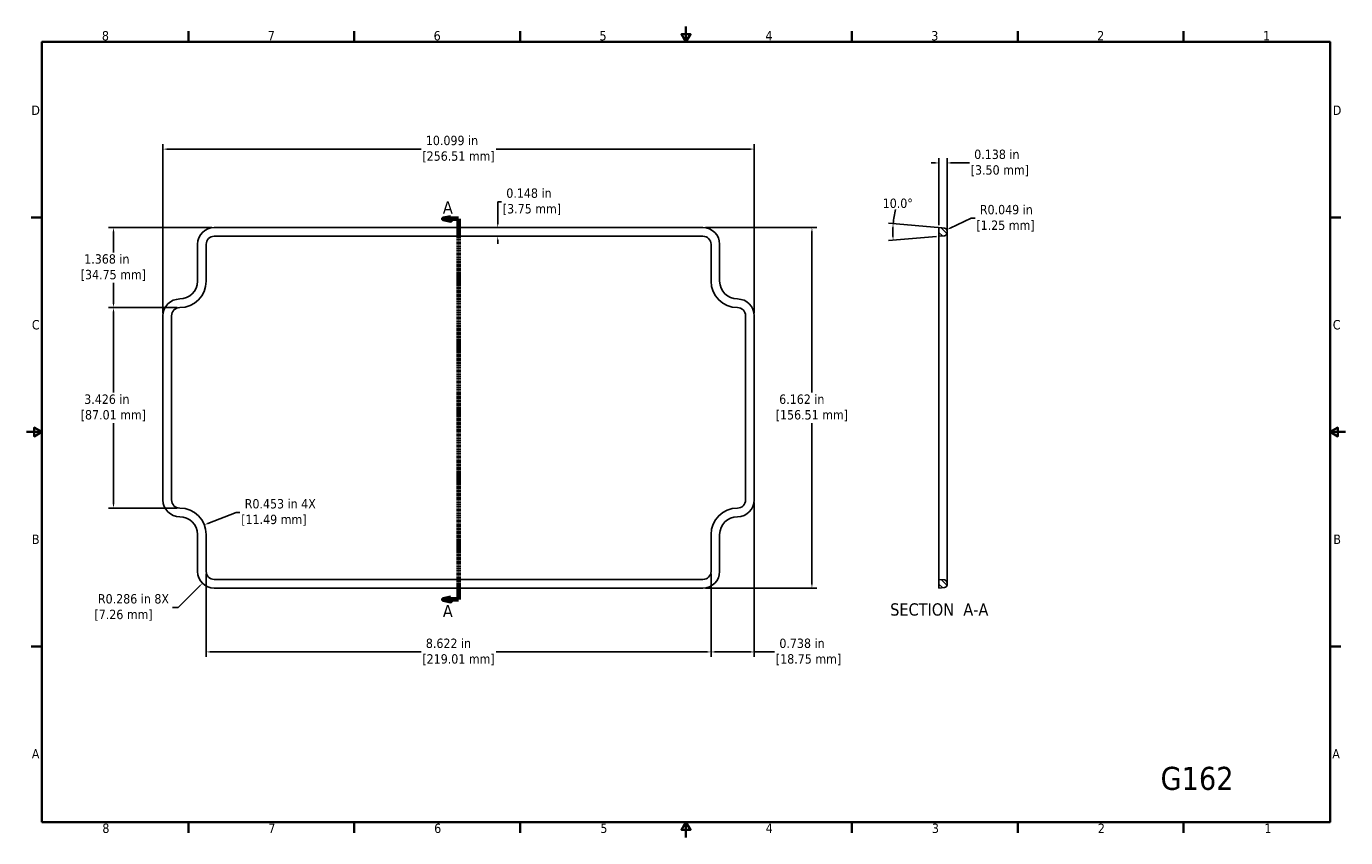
# Model space of a CAD drawing. Header units: millimetres. Extents: x 2 to 574, y 10 to 362.
import ezdxf

# ---------------------------------------------------------------- set-up
doc = ezdxf.new("R2010")
doc.units = ezdxf.units.MM
doc.header["$LTSCALE"] = 0.666667
doc.linetypes.add('DOUBLE_DASH_CHAIN', pattern=[1.2403, 0.6614, -0.0827, 0.1654, -0.0827, 0.1654, -0.0827])
for name, color, linetype, lineweight in [('Border (ANSI)', 7, 'Continuous', 35), ('Hatch (ANSI)', 7, 'Continuous', 18), ('Section Line (ANSI)', 7, 'DOUBLE_DASH_CHAIN', 70), ('Visible (ANSI)', 7, 'Continuous', 25)]:
    doc.layers.add(name, color=color, linetype=linetype, lineweight=lineweight)
doc.layers.add('Dimension (ANSI)', color=5, linetype='Continuous', lineweight=25, true_color=0x0000ff)
doc.layers.add('Symbol (ANSI)', color=6, linetype='Continuous', lineweight=25, true_color=0xff00ff)
doc.styles.add('Dimension', font='tahoma.ttf')
doc.styles.add('Label Text (ANSI)', font='tahoma.ttf')
doc.styles.add('Note Text (ANSI)', font='tahoma.ttf')
doc.dimstyles.new('Default - mm (ANSI)', dxfattribs={"dimscale": 0.666667, "dimtxt": 6.1, "dimasz": 2.5, "dimexe": 3.175, "dimexo": 1.6002, "dimgap": 0.8, "dimtad": 0, "dimtih": 1, "dimtoh": 1, "dimdec": 3, "dimlfac": 0.03937, "dimrnd": 1e-08, "dimzin": 0, "dimdsep": 46, "dimtxsty": 'Dimension', "dimcen": 0.09, "dimdle": 10, "dimclrd": 256, "dimclre": 256, "dimclrt": 256, "dimadec": 1, "dimazin": 0, "dimtfac": 0.499672, "dimtofl": 0, "dimtmove": 0, "dimatfit": 3, "dimfxl": 1, "dimtolj": 1, "dimtzin": 0, "dimlwd": -1, "dimlwe": -1, "dimarcsym": 0})

# ---------------------------------------------------------------- blocks, each defined once
blk = doc.blocks.new('Borders Default Border')
at = {"layer": 'Border (ANSI)'}
for p, q in [((107.95, 533.4), (107.95, 540.52)), ((215.9, 533.4), (215.9, 540.52)), ((323.85, 533.4), (323.85, 540.52)), ((539.75, 533.4), (539.75, 540.52)), ((647.7, 533.4), (647.7, 540.52)), ((755.65, 533.4), (755.65, 540.52)), ((12.7, 419.1), (5.58, 419.1)), ((850.9, 419.1), (858.02, 419.1)), ((12.7, 139.7), (5.58, 139.7)), ((850.9, 139.7), (858.02, 139.7)), ((107.95, 25.4), (107.95, 18.28)), ((215.9, 25.4), (215.9, 18.28)), ((323.85, 25.4), (323.85, 18.28)), ((539.75, 25.4), (539.75, 18.28)), ((647.7, 25.4), (647.7, 18.28)), ((755.65, 25.4), (755.65, 18.28))]:
    blk.add_line(p, q, dxfattribs=at)
at = {"layer": 'Border (ANSI)', "flags": 128}
for points in [[(431.8, 543.56), (431.8, 533.4), (428.87, 538.48), (434.73, 538.48), (431.8, 533.4)], [(12.7, 25.4), (12.7, 533.4), (850.9, 533.4), (850.9, 25.4), (12.7, 25.4)], [(2.54, 279.4), (12.7, 279.4), (7.62, 282.33), (7.62, 276.47), (12.7, 279.4)], [(861.06, 279.4), (850.9, 279.4), (855.98, 282.33), (855.98, 276.47), (850.9, 279.4)], [(431.8, 15.24), (431.8, 25.4), (428.87, 20.32), (434.73, 20.32), (431.8, 25.4)]]:
    blk.add_lwpolyline(points, dxfattribs=at)
at = {"layer": 'Border (ANSI)', "char_height": 6.1, "attachment_point": 7, "style": 'Dimension'}
for s, insert in [('8', (51.69, 534.28)), ('7', (159.64, 534.42)), ('6', (267.59, 534.29)), ('5', (375.54, 534.29)), ('4', (483.49, 534.42)), ('3', (591.44, 534.29)), ('2', (699.39, 534.42)), ('1', (807.34, 534.42)), ('D', (5.79, 485.9)), ('D', (852.73, 485.9)), ('C', (6.12, 346.09)), ('C', (852.72, 346.09)), ('B', (6.16, 206.5)), ('B', (853.1, 206.5)), ('A', (6.08, 66.8)), ('A', (852.37, 66.8)), ('8', (51.98, 18.15)), ('7', (160.04, 18.28)), ('6', (267.93, 18.16)), ('5', (376.04, 18.16)), ('4', (483.65, 18.28)), ('3', (591.83, 18.16)), ('2', (699.83, 18.28)), ('1', (808.25, 18.28))]:
    blk.add_mtext(s, dxfattribs=dict(at, insert=insert))
blk = doc.blocks.new('2dTransSection0')
at = {"layer": 'Section Line (ANSI)', "linetype": 'Continuous'}
for p, q in [((278.82, 419.18), (273.82, 418.18)), ((278.82, 418.18), (273.82, 418.18)), ((273.82, 418.18), (278.82, 417.18)), ((278.82, 417.18), (278.82, 419.18)), ((283.82, 418.18), (278.82, 418.18)), ((283.82, 418.18), (283.82, 407.98)), ((283.82, 180.54), (283.82, 170.33)), ((278.82, 171.33), (273.82, 170.33)), ((278.82, 170.33), (273.82, 170.33)), ((273.82, 170.33), (278.82, 169.33)), ((278.82, 169.33), (278.82, 171.33)), ((283.82, 170.33), (278.82, 170.33))]:
    blk.add_line(p, q, dxfattribs=at)
at = {"layer": 'Section Line (ANSI)', "linetype": 'DOUBLE_DASH_CHAIN'}
blk.add_line((283.82, 418.18), (283.82, 170.33), dxfattribs=at)
at = {"layer": 'Section Line (ANSI)', "linetype": 'Continuous', "flags": 128}
for points in [[(278.82, 419.18), (273.82, 418.18), (278.82, 417.18), (278.82, 419.18)], [(278.82, 171.33), (273.82, 170.33), (278.82, 169.33), (278.82, 171.33)]]:
    blk.add_lwpolyline(points, dxfattribs=at)
at = {"layer": 'Section Line (ANSI)'}
for points in [[(278.82, 419.18), (273.82, 418.18), (278.82, 417.18), (278.82, 419.18)], [(278.82, 171.33), (273.82, 170.33), (278.82, 169.33), (278.82, 171.33)]]:
    blk.add_solid(points, dxfattribs=at)
at = {"layer": 'Section Line (ANSI)', "char_height": 8, "attachment_point": 7, "style": 'Label Text (ANSI)'}
for insert in [(273.56, 421.68), (273.56, 158.83)]:
    blk.add_mtext('A', dxfattribs=dict(at, insert=insert))
blk = doc.blocks.new('*D6')
at = {"layer": 'Defpoints', "color": 0, "transparency": 16777216}
for p in [(399.86, 273.56), (400.99, 274.09)]:
    blk.add_point(p, dxfattribs=at)
at = {"layer": 'Dimension (ANSI)', "transparency": 16777216}
for p, q in [((411.64, 279.07), (402.5, 274.79)), ((413.31, 279.07), (411.64, 279.07))]:
    blk.add_line(p, q, dxfattribs=at)
blk.add_solid([(402.38, 275.05), (402.62, 274.54), (400.99, 274.09)], dxfattribs=at)
at = {"layer": 'Dimension (ANSI)', "transparency": 16777216, "insert": (413.84, 279.07), "char_height": 4.0667, "attachment_point": 4, "style": 'Dimension'}
blk.add_mtext('\\A1; R0.049 in\\P[1.25 mm]', dxfattribs=at)
blk = doc.blocks.new('*D7')
at = {"layer": 'Defpoints', "color": 0, "transparency": 16777216}
for p in [(397.61, 303.07), (397.61, 275.01), (401.11, 272.71)]:
    blk.add_point(p, dxfattribs=at)
at = {"layer": 'Dimension (ANSI)', "transparency": 16777216}
for p, q in [((397.61, 276.08), (397.61, 305.19)), ((401.11, 273.78), (401.11, 305.19)), ((395.94, 303.07), (394.28, 303.07)), ((402.78, 303.07), (410.86, 303.07))]:
    blk.add_line(p, q, dxfattribs=at)
for points in [[(395.94, 303.35), (395.94, 302.79), (397.61, 303.07)], [(402.78, 303.35), (402.78, 302.79), (401.11, 303.07)]]:
    blk.add_solid(points, dxfattribs=at)
at = {"layer": 'Dimension (ANSI)', "transparency": 16777216, "insert": (411.39, 303.07), "char_height": 4.0667, "attachment_point": 4, "style": 'Dimension'}
blk.add_mtext('\\A1; 0.138 in\\P[3.50 mm]', dxfattribs=at)
blk = doc.blocks.new('*D8')
at = {"layer": 'Defpoints', "color": 0, "transparency": 16777216}
for p in [(317.47, 309.09), (60.96, 236.76), (317.47, 236.76)]:
    blk.add_point(p, dxfattribs=at)
at = {"layer": 'Dimension (ANSI)', "transparency": 16777216}
for p, q in [((60.96, 237.82), (60.96, 311.21)), ((62.62, 309.09), (172.94, 309.09)), ((315.8, 309.09), (205.48, 309.09)), ((317.47, 237.82), (317.47, 311.21))]:
    blk.add_line(p, q, dxfattribs=at)
for points in [[(62.62, 309.37), (62.62, 308.81), (60.96, 309.09)], [(315.8, 309.37), (315.8, 308.81), (317.47, 309.09)]]:
    blk.add_solid(points, dxfattribs=at)
at = {"layer": 'Dimension (ANSI)', "transparency": 16777216, "insert": (173.47, 309.09), "char_height": 4.0667, "attachment_point": 4, "style": 'Dimension'}
blk.add_mtext('\\A1; 10.099 in\\P[256.51 mm]', dxfattribs=at)
blk = doc.blocks.new('*D9')
at = {"layer": 'Defpoints', "color": 0, "transparency": 16777216}
for p in [(295.21, 275.01), (295.21, 118.5), (342.51, 118.5)]:
    blk.add_point(p, dxfattribs=at)
at = {"layer": 'Dimension (ANSI)', "transparency": 16777216}
for p, q in [((296.28, 275.01), (344.63, 275.01)), ((342.51, 273.34), (342.51, 203.38)), ((342.51, 120.17), (342.51, 190.13)), ((296.28, 118.5), (344.63, 118.5))]:
    blk.add_line(p, q, dxfattribs=at)
for points in [[(342.23, 273.34), (342.79, 273.34), (342.51, 275.01)], [(342.23, 120.17), (342.79, 120.17), (342.51, 118.5)]]:
    blk.add_solid(points, dxfattribs=at)
at = {"layer": 'Dimension (ANSI)', "transparency": 16777216, "insert": (326.77, 196.76), "char_height": 4.0667, "attachment_point": 4, "style": 'Dimension'}
blk.add_mtext('\\A1; 6.162 in\\P[156.51 mm]', dxfattribs=at)
blk = doc.blocks.new('*D10')
at = {"layer": 'Defpoints', "color": 0, "transparency": 16777216}
for p in [(317.47, 156.76), (298.72, 125.76), (298.72, 90.78)]:
    blk.add_point(p, dxfattribs=at)
at = {"layer": 'Dimension (ANSI)', "transparency": 16777216}
for p, q in [((317.47, 155.69), (317.47, 88.67)), ((298.72, 124.69), (298.72, 88.67)), ((300.38, 90.78), (315.8, 90.78)), ((317.47, 90.78), (326.31, 90.78))]:
    blk.add_line(p, q, dxfattribs=at)
for points in [[(300.38, 91.06), (300.38, 90.5), (298.72, 90.78)], [(315.8, 91.06), (315.8, 90.5), (317.47, 90.78)]]:
    blk.add_solid(points, dxfattribs=at)
at = {"layer": 'Dimension (ANSI)', "transparency": 16777216, "insert": (326.85, 90.78), "char_height": 4.0667, "attachment_point": 4, "style": 'Dimension'}
blk.add_mtext('\\A1; 0.738 in\\P[18.75 mm]', dxfattribs=at)
blk = doc.blocks.new('*D11')
at = {"layer": 'Defpoints', "color": 0, "transparency": 16777216}
for p in [(79.71, 125.76), (298.72, 125.76), (79.71, 90.78)]:
    blk.add_point(p, dxfattribs=at)
at = {"layer": 'Dimension (ANSI)', "transparency": 16777216}
for p, q in [((79.71, 124.69), (79.71, 88.67)), ((298.72, 124.69), (298.72, 88.67)), ((81.37, 90.78), (172.94, 90.78)), ((297.05, 90.78), (205.48, 90.78))]:
    blk.add_line(p, q, dxfattribs=at)
for points in [[(81.37, 91.06), (81.37, 90.5), (79.71, 90.78)], [(297.05, 91.06), (297.05, 90.5), (298.72, 90.78)]]:
    blk.add_solid(points, dxfattribs=at)
at = {"layer": 'Dimension (ANSI)', "transparency": 16777216, "insert": (173.47, 90.78), "char_height": 4.0667, "attachment_point": 4, "style": 'Dimension'}
blk.add_mtext('\\A1; 8.622 in\\P[219.01 mm]', dxfattribs=at)
blk = doc.blocks.new('*D12')
at = {"layer": 'Defpoints', "color": 0, "transparency": 16777216}
for p in [(83.21, 275.01), (39.48, 240.26), (68.21, 240.26)]:
    blk.add_point(p, dxfattribs=at)
at = {"layer": 'Dimension (ANSI)', "transparency": 16777216}
for p, q in [((82.15, 275.01), (37.36, 275.01)), ((39.48, 273.34), (39.48, 264.26)), ((39.48, 241.93), (39.48, 251.01)), ((67.15, 240.26), (37.36, 240.26))]:
    blk.add_line(p, q, dxfattribs=at)
for points in [[(39.2, 273.34), (39.75, 273.34), (39.48, 275.01)], [(39.2, 241.93), (39.75, 241.93), (39.48, 240.26)]]:
    blk.add_solid(points, dxfattribs=at)
at = {"layer": 'Dimension (ANSI)', "transparency": 16777216, "insert": (25.26, 257.64), "char_height": 4.0667, "attachment_point": 4, "style": 'Dimension'}
blk.add_mtext('\\A1; 1.368 in\\P[34.75 mm]', dxfattribs=at)
blk = doc.blocks.new('*D13')
at = {"layer": 'Defpoints', "color": 0, "transparency": 16777216}
for p in [(68.21, 240.26), (39.48, 153.25), (68.21, 153.25)]:
    blk.add_point(p, dxfattribs=at)
at = {"layer": 'Dimension (ANSI)', "transparency": 16777216}
for p, q in [((67.15, 240.26), (37.36, 240.26)), ((39.48, 238.59), (39.48, 203.38)), ((39.48, 154.92), (39.48, 190.13)), ((67.15, 153.25), (37.36, 153.25))]:
    blk.add_line(p, q, dxfattribs=at)
for points in [[(39.2, 238.59), (39.75, 238.59), (39.48, 240.26)], [(39.2, 154.92), (39.75, 154.92), (39.48, 153.25)]]:
    blk.add_solid(points, dxfattribs=at)
at = {"layer": 'Dimension (ANSI)', "transparency": 16777216, "insert": (25.26, 196.76), "char_height": 4.0667, "attachment_point": 4, "style": 'Dimension'}
blk.add_mtext('\\A1; 3.426 in\\P[87.01 mm]', dxfattribs=at)
blk = doc.blocks.new('*D14')
at = {"layer": 'Defpoints', "color": 0, "transparency": 16777216}
for p in [(295.21, 275.01), (206.18, 271.26), (295.21, 271.26)]:
    blk.add_point(p, dxfattribs=at)
at = {"layer": 'Dimension (ANSI)', "transparency": 16777216}
for p, q in [((206.18, 276.68), (206.18, 286.22)), ((206.18, 286.22), (207.85, 286.22)), ((206.18, 269.59), (206.18, 267.93))]:
    blk.add_line(p, q, dxfattribs=at)
for points in [[(205.9, 276.68), (206.46, 276.68), (206.18, 275.01)], [(205.9, 269.59), (206.46, 269.59), (206.18, 271.26)]]:
    blk.add_solid(points, dxfattribs=at)
at = {"layer": 'Dimension (ANSI)', "transparency": 16777216, "insert": (208.38, 286.22), "char_height": 4.0667, "attachment_point": 4, "style": 'Dimension'}
blk.add_mtext('\\A1; 0.148 in\\P[3.75 mm]', dxfattribs=at)
blk = doc.blocks.new('*D15')
at = {"layer": 'Defpoints', "color": 0, "transparency": 16777216}
for p in [(78.08, 120.62), (83.21, 125.76)]:
    blk.add_point(p, dxfattribs=at)
at = {"layer": 'Dimension (ANSI)', "transparency": 16777216}
for p, q in [((67.55, 110.09), (76.9, 119.45)), ((65.04, 110.09), (67.55, 110.09))]:
    blk.add_line(p, q, dxfattribs=at)
blk.add_solid([(76.71, 119.64), (77.1, 119.25), (78.08, 120.62)], dxfattribs=at)
at = {"layer": 'Dimension (ANSI)', "transparency": 16777216, "insert": (31.21, 110.09), "char_height": 4.0667, "attachment_point": 4, "style": 'Dimension'}
blk.add_mtext('\\A1; R0.286 in 8X\\P[7.26 mm]', dxfattribs=at)
blk = doc.blocks.new('*D16')
at = {"layer": 'Defpoints', "color": 0, "transparency": 16777216}
for p in [(78.91, 145.95), (68.21, 141.76)]:
    blk.add_point(p, dxfattribs=at)
at = {"layer": 'Dimension (ANSI)', "transparency": 16777216}
for p, q in [((92.7, 151.36), (80.47, 146.56)), ((94.37, 151.36), (92.7, 151.36))]:
    blk.add_line(p, q, dxfattribs=at)
blk.add_solid([(80.36, 146.82), (80.57, 146.3), (78.91, 145.95)], dxfattribs=at)
at = {"layer": 'Dimension (ANSI)', "transparency": 16777216, "insert": (94.9, 151.36), "char_height": 4.0667, "attachment_point": 4, "style": 'Dimension'}
blk.add_mtext('\\A1; R0.453 in 4X\\P[11.49 mm]', dxfattribs=at)
blk = doc.blocks.new('*D17')
at = {"layer": 'Defpoints', "color": 0, "transparency": 16777216}
for p in [(399.97, 274.8), (377.62, 271.93), (397.61, 271.26), (419.04, 273.14)]:
    blk.add_point(p, dxfattribs=at)
at = {"layer": 'Dimension (ANSI)', "transparency": 16777216}
for p, q in [((398.91, 274.9), (375.65, 276.93)), ((396.55, 271.17), (375.65, 269.34))]:
    blk.add_line(p, q, dxfattribs=at)
for start, end in [(166.3885, 175), (177.3046, 182.6954)]:
    blk.add_arc((419.04, 273.14), 41.44, start, end, dxfattribs=at)
for points in [[(377.37, 275.1), (377.93, 275.07), (377.76, 276.75)], [(377.93, 271.21), (377.37, 271.17), (377.76, 269.52)]]:
    blk.add_solid(points, dxfattribs=at)
at = {"layer": 'Dimension (ANSI)', "transparency": 16777216, "insert": (373.2, 285.54), "char_height": 4.067, "attachment_point": 4, "style": 'Dimension'}
blk.add_mtext('\\A1;10.0°', dxfattribs=at)

msp = doc.modelspace()

# ---------------------------------------------------------------- hatches: boundary and pattern name
at = {"layer": 'Hatch (ANSI)'}
h = msp.add_hatch(dxfattribs=at)
h.set_pattern_fill('ANSI31', color=256, scale=16.933333, angle=-90, style=0)
h.set_pattern_definition([(315, (0, 0), (1.496709, 1.496709), [])])
edge = h.paths.add_edge_path()
edge.add_ellipse((399.8597, 120.7982), major_axis=(1.25, 0), ratio=1, start_angle=0, end_angle=85)
edge.add_line((399.9686, 122.0435), (397.6097, 122.2498))
edge.add_line((397.6097, 122.2498), (397.6097, 118.4998))
edge.add_line((397.6097, 118.4998), (399.9686, 118.7062))
edge.add_ellipse((399.8597, 119.9515), major_axis=(0.1089, -1.2452), ratio=1, start_angle=0, end_angle=85)
edge.add_line((401.1097, 119.9515), (401.1097, 120.7982))
edge = h.paths.add_edge_path()
edge.add_ellipse((399.8597, 272.7121), major_axis=(0.1089, -1.2452), ratio=1, start_angle=0, end_angle=85)
edge.add_line((401.1097, 272.7121), (401.1097, 273.5588))
edge.add_ellipse((399.8597, 273.5588), major_axis=(1.25, 0), ratio=1, start_angle=0, end_angle=85)
edge.add_line((399.9686, 274.8041), (397.6097, 275.0104))
edge.add_line((397.6097, 275.0104), (397.6097, 271.2604))
edge.add_line((397.6097, 271.2604), (399.9686, 271.4668))

# ---------------------------------------------------------------- linework, layer by layer
at = {"layer": 'Visible (ANSI)'}
for p, q in [((83.212, 275.0104), (295.212, 275.0104)), ((399.9686, 274.8041), (397.6097, 275.0104)), ((397.6097, 275.0104), (397.6097, 271.2604)), ((83.212, 271.2604), (295.212, 271.2604)), ((397.6097, 271.2604), (399.9686, 271.4668)), ((397.6097, 267.7551), (397.6097, 271.2604)), ((401.1097, 272.7121), (401.1097, 273.5588)), ((401.1097, 267.7551), (401.1097, 272.7121)), ((75.9567, 251.7551), (75.9567, 267.7551)), ((79.7067, 251.7551), (79.7067, 267.7551)), ((298.7173, 267.7551), (298.7173, 251.7551)), ((302.4673, 267.7551), (302.4673, 251.7551)), ((397.6097, 251.7551), (397.6097, 267.7551)), ((401.1097, 251.7551), (401.1097, 267.7551)), ((397.6097, 251.7551), (397.6097, 240.2604)), ((401.1097, 251.7551), (401.1097, 241.7121)), ((401.1097, 236.7551), (401.1097, 241.7121)), ((60.9567, 156.7551), (60.9567, 236.7551)), ((64.7067, 156.7551), (64.7067, 236.7551)), ((313.7173, 236.7551), (313.7173, 156.7551)), ((317.4673, 236.7551), (317.4673, 156.7551)), ((397.6097, 236.7551), (397.6097, 240.2604)), ((397.6097, 156.7551), (397.6097, 236.7551)), ((401.1097, 156.7551), (401.1097, 236.7551)), ((397.6097, 153.2498), (397.6097, 156.7551)), ((401.1097, 151.7982), (401.1097, 156.7551)), ((397.6097, 153.2498), (397.6097, 141.7551)), ((401.1097, 151.7982), (401.1097, 141.7551)), ((75.9567, 125.7551), (75.9567, 141.7551)), ((79.7067, 125.7551), (79.7067, 141.7551)), ((298.7173, 141.7551), (298.7173, 125.7551)), ((302.4673, 141.7551), (302.4673, 125.7551)), ((397.6097, 125.7551), (397.6097, 141.7551)), ((401.1097, 125.7551), (401.1097, 141.7551)), ((295.212, 122.2498), (83.212, 122.2498)), ((397.6097, 122.2498), (397.6097, 125.7551)), ((399.9686, 122.0435), (397.6097, 122.2498)), ((397.6097, 122.2498), (397.6097, 118.4998)), ((401.1097, 120.7982), (401.1097, 125.7551)), ((401.1097, 119.9515), (401.1097, 120.7982)), ((295.212, 118.4998), (83.212, 118.4998)), ((397.6097, 118.4998), (399.9686, 118.7062))]:
    msp.add_line(p, q, dxfattribs=at)
for centre, radius, start, end in [((83.212, 267.7551), 7.2553, 90, 180), ((295.212, 267.7551), 7.2553, 0, 90), ((399.8597, 273.5588), 1.25, 0, 85), ((83.212, 267.7551), 3.5053, 90, 180), ((295.212, 267.7551), 3.5053, 0, 90), ((399.8597, 272.7121), 1.25, 275, 0), ((68.212, 251.7551), 7.7447, 270, 0), ((68.212, 251.7551), 11.4947, 270, 0), ((310.212, 251.7551), 11.4947, 180, 270), ((310.212, 251.7551), 7.7447, 180, 270), ((68.212, 236.7551), 7.2553, 90, 180), ((310.212, 236.7551), 7.2553, 0, 90), ((68.212, 236.7551), 3.5053, 90, 180), ((310.212, 236.7551), 3.5053, 0, 90), ((68.212, 156.7551), 7.2553, 180, 270), ((68.212, 156.7551), 3.5053, 180, 270), ((310.212, 156.7551), 3.5053, 270, 0), ((310.212, 156.7551), 7.2553, 270, 0), ((68.212, 141.7551), 11.4947, 0, 90), ((68.212, 141.7551), 7.7447, 0, 90), ((310.212, 141.7551), 11.4947, 90, 180), ((310.212, 141.7551), 7.7447, 90, 180), ((83.212, 125.7551), 7.2553, 180, 270), ((83.212, 125.7551), 3.5053, 180, 270), ((295.212, 125.7551), 3.5053, 270, 0), ((295.212, 125.7551), 7.2553, 270, 0), ((399.8597, 120.7982), 1.25, 0, 85), ((399.8597, 119.9515), 1.25, 275, 0)]:
    msp.add_arc(centre, radius, start, end, dxfattribs=at)

# ---------------------------------------------------------------- block references
at = {"xscale": 0.6666666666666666, "yscale": 0.6666666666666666, "zscale": 0.6666666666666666}
msp.add_blockref('Borders Default Border', (0, 0), dxfattribs=at)
at = {"layer": 'Section Line (ANSI)', "xscale": 0.6666666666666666, "yscale": 0.6666666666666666, "zscale": 0.6666666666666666}
msp.add_blockref('2dTransSection0', (0, 0), dxfattribs=at)

# ---------------------------------------------------------------- texts
at = {"layer": 'Symbol (ANSI)', "color": 7, "insert": (376.4488, 106.4501), "char_height": 5.333333, "attachment_point": 7, "style": 'Label Text (ANSI)'}
msp.add_mtext('SECTION  A-A', dxfattribs=at)
at = {"layer": 'Symbol (ANSI)', "color": 7, "insert": (493.7487, 35.8008), "char_height": 10, "width": 36.950206, "attachment_point": 4, "style": 'Note Text (ANSI)'}
msp.add_mtext('{\\fTahoma|b0|i0;\\H10.0000;G162}', dxfattribs=at)

# ---------------------------------------------------------------- dimensions: what is measured, and where the dimension line sits
at = {"layer": 'Dimension (ANSI)'}
for base, p1, p2, angle, text, override, picture, middle in [((317.4673, 309.0895), (60.9567, 236.7551), (317.4673, 236.7551), 180, ' <> in\\X[256.51 mm]', {"dimtih": 0, "dimtoh": 0, "dimdec": 3, "dimlfac": 0.03937, "dimpost": '', "dimtp": 0, "dimtm": 0, "dimtdec": 2, "dimatfit": 1}, '*D8', (189.212, 309.0895)), ((397.6097, 303.071), (401.1097, 272.7121), (397.6097, 275.0104), 180, ' <> in\\X[3.50 mm]', {"dimtih": 0, "dimtoh": 0, "dimdec": 3, "dimlfac": 0.03937, "dimpost": '', "dimtp": 0, "dimtm": 0, "dimtdec": 2, "dimatfit": 1}, '*D7', (424.0802, 303.071)), ((206.1785, 271.2604), (295.212, 275.0104), (295.212, 271.2604), 90, ' <> in\\X[3.75 mm]', {"dimdec": 3, "dimlfac": 0.03937, "dimpost": '', "dimse1": 1, "dimse2": 1, "dimtp": 0, "dimtm": 0, "dimtdec": 2, "dimatfit": 1}, '*D14', (221.0646, 286.2167)), ((39.4771, 240.2604), (83.212, 275.0104), (68.212, 240.2604), 90, ' <> in\\X[34.75 mm]', {"dimdec": 3, "dimlfac": 0.03937, "dimpost": '', "dimtp": 0, "dimtm": 0, "dimtdec": 2, "dimatfit": 1}, '*D12', (39.4771, 257.6354)), ((342.5119, 118.4998), (295.212, 275.0104), (295.212, 118.4998), 90, ' <> in\\X[156.51 mm]', {"dimdec": 3, "dimlfac": 0.03937, "dimpost": '', "dimtp": 0, "dimtm": 0, "dimtdec": 2, "dimatfit": 1}, '*D9', (342.5119, 196.7551)), ((39.4771, 153.2498), (68.212, 240.2604), (68.212, 153.2498), 90, ' <> in\\X[87.01 mm]', {"dimdec": 3, "dimlfac": 0.03937, "dimpost": '', "dimtp": 0, "dimtm": 0, "dimtdec": 2, "dimatfit": 1}, '*D13', (39.4771, 196.7551)), ((298.7173, 90.7821), (317.4673, 156.7551), (298.7173, 125.7551), 180, ' <> in\\X[18.75 mm]', {"dimtih": 0, "dimtoh": 0, "dimdec": 3, "dimlfac": 0.03937, "dimpost": '', "dimtp": 0, "dimtm": 0, "dimtdec": 2, "dimatfit": 2}, '*D10', (341.0599, 90.7821)), ((79.7067, 90.7821), (298.7173, 125.7551), (79.7067, 125.7551), 180, ' <> in\\X[219.01 mm]', {"dimtih": 0, "dimtoh": 0, "dimdec": 3, "dimlfac": 0.03937, "dimpost": '', "dimtp": 0, "dimtm": 0, "dimtdec": 2, "dimatfit": 1}, '*D11', (189.212, 90.7821))]:
    dim = msp.add_linear_dim(base=base, p1=p1, p2=p2, angle=angle, text=text, dimstyle='Default - mm (ANSI)', override=override, dxfattribs=at)
    dim.commit()
    dim.dimension.update_dxf_attribs({"geometry": picture, "text_midpoint": middle, "dimtype": 160})
for center, mpoint, text, picture, middle in [((399.8597, 273.5588), (400.992, 274.0884), ' <> in\\X[1.25 mm]', '*D6', (426.5272, 279.0689)), ((68.212, 141.7551), (78.9135, 145.9512), ' <> in 4X\\X[11.49 mm]', '*D16', (111.5475, 151.3563)), ((83.212, 125.7551), (78.0817, 120.6249), ' <> in 8X\\X[7.26 mm]', '*D15', (47.8571, 110.0916))]:
    dim = msp.add_radius_dim(center=center, mpoint=mpoint, text=text, dimstyle='Default - mm (ANSI)', override={"dimdec": 3, "dimlfac": 0.03937, "dimpost": '', "dimcen": 0, "dimtp": 0, "dimtm": 0, "dimtdec": 2}, dxfattribs=at)
    dim.commit()
    dim.dimension.update_dxf_attribs({"geometry": picture, "text_midpoint": middle, "dimtype": 164})
dim = msp.add_angular_dim_3p(base=(377.6197, 271.9302), center=(419.041, 273.1354), p1=(399.9686, 274.8041), p2=(397.6097, 271.2604), dimstyle='Default - mm (ANSI)', override={"dimpost": '', "dimadec": 1, "dimtp": 0, "dimtm": 0, "dimtdec": 0}, dxfattribs=at)
dim.commit()
dim.dimension.update_dxf_attribs({"geometry": '*D17', "text_midpoint": (379.5016, 285.5375), "dimtype": 165})

doc.saveas('drawing.dxf')
